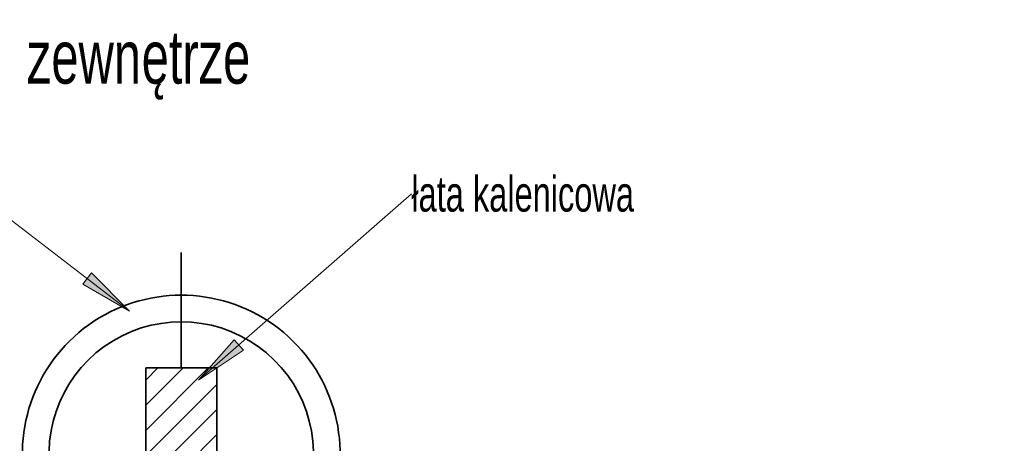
# Model space of a CAD drawing. Header units: centimetres. Extents: x -60196 to -56391, y 260 to 1402.
# Tile 10 of 45: x -59961 to -59906, y 900 to 924. Entities that reach past the tile are written whole.
import ezdxf

# ---------------------------------------------------------------- set-up
doc = ezdxf.new("R2010")
doc.units = ezdxf.units.CM
for name, color, linetype, lineweight in [('A-DETL-GENF', 7, 'Continuous', 5), ('A-DETL-MEDM', 7, 'Continuous', 35), ('G-ANNO-TEXT', 7, 'Continuous', 5)]:
    doc.layers.add(name, color=color, linetype=linetype, lineweight=lineweight)
doc.styles.add('Arial Narrow', font='ARIALN.TTF', dxfattribs={"width": 0.8, "height": 2})
doc.styles.add('Arial Narrow_2', font='ARIALN.TTF', dxfattribs={"width": 0.8, "height": 3})

msp = doc.modelspace()

# ---------------------------------------------------------------- hatches: boundary and pattern name
at = {"layer": 'A-DETL-GENF', "true_color": 0x808080}
h = msp.add_hatch(dxfattribs=at)
h.set_pattern_fill('FP_7', color=8, style=0, pattern_type=2)
h.set_pattern_definition([(45, (-59362.5577, 425.543), (-0.7071068, 0.7071068), [])])
h.paths.add_polyline_path([(-59996.403, 870.21), (-59989.275, 873.841), (-59991.091, 877.406), (-59998.219, 873.774), (-59997.535, 872.431)])
h.paths.add_polyline_path([(-59907.523, 870.21), (-59905.707, 873.774), (-59912.835, 877.406), (-59914.651, 873.841), (-59911.882, 872.431)])
h.paths.add_polyline_path([(-59964.327, 886.553), (-59957.199, 890.185), (-59959.015, 893.749), (-59966.143, 890.117)])
h.paths.add_polyline_path([(-59939.599, 886.553), (-59937.783, 890.117), (-59944.911, 893.749), (-59946.727, 890.185)])
h.paths.add_polyline_path([(-59954.022, 895.916), (-59950.022, 895.916), (-59950.022, 903.916), (-59954.022, 903.916)])
at = {"layer": 'G-ANNO-TEXT'}
for points in [[(-59954.933, 907.116), (-59957.072, 909.256), (-59957.553, 908.629)], [(-59951.043, 903.226), (-59948.527, 904.906), (-59949.047, 905.5)]]:
    msp.add_hatch(color=256, dxfattribs=at).paths.add_polyline_path(points)

# ---------------------------------------------------------------- linework, layer by layer
at = {"layer": 'A-DETL-MEDM'}
for p, q in [((-59952.022, 903.916), (-59952.022, 910.416)), ((-59954.022, 903.916), (-59950.022, 903.916)), ((-59954.022, 895.916), (-59954.022, 903.916)), ((-59950.022, 903.916), (-59950.022, 895.916))]:
    msp.add_line(p, q, dxfattribs=at)
for radius in [8.941, 7.441]:
    msp.add_arc((-59952.022, 899.066), radius, 343.2015, 196.7985, dxfattribs=at)
at = {"layer": 'G-ANNO-TEXT'}
for p, q in [((-59954.933, 907.116), (-59965.56, 915.275)), ((-59951.043, 903.226), (-59939.074, 913.713)), ((-59957.072, 909.256), (-59957.553, 908.629)), ((-59954.933, 907.116), (-59957.072, 909.256)), ((-59957.553, 908.629), (-59954.933, 907.116)), ((-59949.047, 905.5), (-59951.043, 903.226)), ((-59948.527, 904.906), (-59949.047, 905.5)), ((-59951.043, 903.226), (-59948.527, 904.906))]:
    msp.add_line(p, q, dxfattribs=at)

# ---------------------------------------------------------------- texts
at = {"layer": 'G-ANNO-TEXT', "color": 1, "true_color": 0xff0000, "char_height": 3, "attachment_point": 1, "style": 'Arial Narrow_2'}
for s, insert, width in [('ętrze', (-59954.247, 922.917), 7.43966), ('zewn', (-59960.703, 922.917), 7.82447)]:
    msp.add_mtext(s, dxfattribs=dict(at, insert=insert, width=width))
at = {"layer": 'G-ANNO-TEXT', "insert": (-59939.074, 914.713), "char_height": 2, "width": 15.71307, "attachment_point": 1, "style": 'Arial Narrow'}
msp.add_mtext('łata kalenicowa', dxfattribs=at)

doc.saveas('drawing.dxf')
